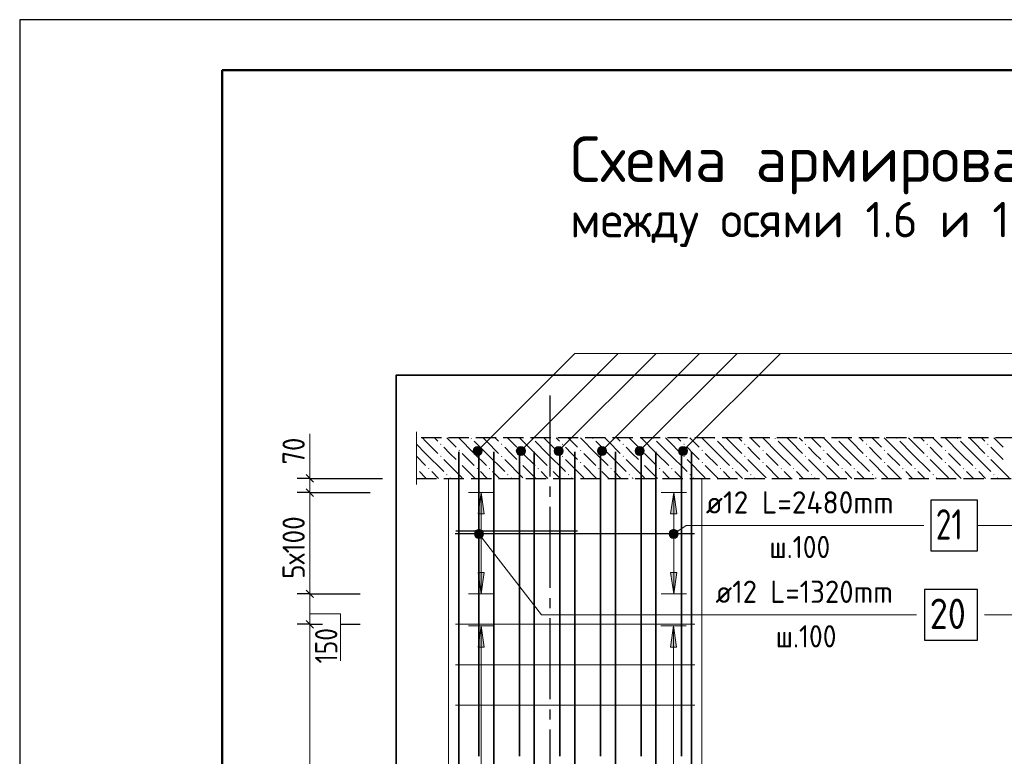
# Model space of a CAD drawing. Header units: millimetres. Extents: x 0 to 50400, y 0 to 35640.
# Tile 3 of 13: x 0 to 11663, y 26908 to 35640. Entities that reach past the tile are written whole.
import ezdxf

# ---------------------------------------------------------------- set-up
doc = ezdxf.new("R2010")
doc.units = ezdxf.units.MM
doc.linetypes.add('______2', pattern=[324, 240, -84])
doc.linetypes.add('______5', pattern=[1320, 960, -120, 120, -120])
for name, color, linetype, lineweight in [('Standard', 7, 'Continuous', 25), ('ЖБ Перекрытие верхний уровень', 7, 'Continuous', 35), ('ЖБ Пилон', 7, 'Continuous', 35), ('Заголовок чертежа', 7, 'Continuous', 25), ('Общий02', 7, 'Continuous', 18), ('Позиционная метка линия выноска', 7, 'Continuous', 13)]:
    doc.layers.add(name, color=color, linetype=linetype, lineweight=lineweight)
for name, color, linetype, true_color in [('Оси', 7, '______5', 0x656565), ('Стена ДОП Г-обр.', 7, 'Continuous', 0xa0a0a0), ('Стена фоновая арматура У1', 7, '______2', 0xa0a0a0), ('Стена фоновая арматура Х1', 7, '______2', 0xa0a0a0), ('Стена Хомут', 7, '______2', 0xa0a0a0)]:
    doc.layers.add(name, color=color, linetype=linetype, true_color=true_color)
doc.layers.add('Размерная выноска', color=7, linetype='Continuous')
doc.styles.add('ISOCPEUR', font='txt')

msp = doc.modelspace()

# ---------------------------------------------------------------- hatches: boundary and pattern name
at = {"layer": 'ЖБ Перекрытие верхний уровень', "linetype": 'Continuous', "lineweight": 18, "transparency": 33554687}
for points in [[(5342, 30679), (5345, 30682), (5354, 30682), (5357, 30679), (5349, 30671)], [(6062, 30679), (6065, 30682), (6074, 30682), (6077, 30679), (6069, 30671)], [(6782, 30679), (6785, 30682), (6794, 30682), (6797, 30679), (6789, 30671)], [(7502, 30679), (7505, 30682), (7514, 30682), (7517, 30679), (7509, 30671)], [(8222, 30679), (8225, 30682), (8234, 30682), (8237, 30679), (8229, 30671)], [(8942, 30679), (8945, 30682), (8954, 30682), (8957, 30679), (8949, 30671)], [(9662, 30679), (9665, 30682), (9674, 30682), (9677, 30679), (9669, 30671)], [(10382, 30679), (10385, 30682), (10394, 30682), (10397, 30679), (10389, 30671)], [(11102, 30679), (11105, 30682), (11114, 30682), (11117, 30679), (11109, 30671)], [(4982, 30607), (4989, 30615), (4997, 30607), (4989, 30599)], [(5702, 30607), (5709, 30615), (5717, 30607), (5709, 30599)], [(6422, 30607), (6429, 30615), (6437, 30607), (6429, 30599)], [(7142, 30607), (7149, 30615), (7157, 30607), (7149, 30599)], [(7862, 30607), (7869, 30615), (7877, 30607), (7869, 30599)], [(8582, 30607), (8589, 30615), (8597, 30607), (8589, 30599)], [(9302, 30607), (9309, 30615), (9317, 30607), (9309, 30599)], [(10022, 30607), (10029, 30615), (10037, 30607), (10029, 30599)], [(10742, 30607), (10749, 30615), (10757, 30607), (10749, 30599)], [(11462, 30607), (11469, 30615), (11477, 30607), (11469, 30599)], [(4982, 30463), (4989, 30471), (4997, 30463), (4989, 30455)], [(5198, 30535), (5205, 30543), (5213, 30535), (5205, 30527)], [(5702, 30463), (5709, 30471), (5717, 30463), (5709, 30455)], [(5918, 30535), (5925, 30543), (5933, 30535), (5925, 30527)], [(6422, 30463), (6429, 30471), (6437, 30463), (6429, 30455)], [(6638, 30535), (6645, 30543), (6653, 30535), (6645, 30527)], [(7142, 30463), (7149, 30471), (7157, 30463), (7149, 30455)], [(7358, 30535), (7365, 30543), (7373, 30535), (7365, 30527)], [(7862, 30463), (7869, 30471), (7877, 30463), (7869, 30455)], [(8078, 30535), (8085, 30543), (8093, 30535), (8085, 30527)], [(8582, 30463), (8589, 30471), (8597, 30463), (8589, 30455)], [(8798, 30535), (8805, 30543), (8813, 30535), (8805, 30527)], [(9302, 30463), (9309, 30471), (9317, 30463), (9309, 30455)], [(9518, 30535), (9525, 30543), (9533, 30535), (9525, 30527)], [(10022, 30463), (10029, 30471), (10037, 30463), (10029, 30455)], [(10238, 30535), (10245, 30543), (10253, 30535), (10245, 30527)], [(10742, 30463), (10749, 30471), (10757, 30463), (10749, 30455)], [(10958, 30535), (10965, 30543), (10973, 30535), (10965, 30527)], [(11462, 30463), (11469, 30471), (11477, 30463), (11469, 30455)], [(4699, 30324), (4701, 30327), (4709, 30319), (4701, 30311), (4699, 30314)], [(4838, 30319), (4845, 30327), (4853, 30319), (4845, 30311)], [(5198, 30391), (5205, 30399), (5213, 30391), (5205, 30383)], [(5414, 30319), (5421, 30327), (5429, 30319), (5421, 30311)], [(5558, 30319), (5565, 30327), (5573, 30319), (5565, 30311)], [(5918, 30391), (5925, 30399), (5933, 30391), (5925, 30383)], [(6134, 30319), (6141, 30327), (6149, 30319), (6141, 30311)], [(6278, 30319), (6285, 30327), (6293, 30319), (6285, 30311)], [(6638, 30391), (6645, 30399), (6653, 30391), (6645, 30383)], [(6854, 30319), (6861, 30327), (6869, 30319), (6861, 30311)], [(6998, 30319), (7005, 30327), (7013, 30319), (7005, 30311)], [(7358, 30391), (7365, 30399), (7373, 30391), (7365, 30383)], [(7574, 30319), (7581, 30327), (7589, 30319), (7581, 30311)], [(7718, 30319), (7725, 30327), (7733, 30319), (7725, 30311)], [(8078, 30391), (8085, 30399), (8093, 30391), (8085, 30383)], [(8294, 30319), (8301, 30327), (8309, 30319), (8301, 30311)], [(8438, 30319), (8445, 30327), (8453, 30319), (8445, 30311)], [(8798, 30391), (8805, 30399), (8813, 30391), (8805, 30383)], [(9014, 30319), (9021, 30327), (9029, 30319), (9021, 30311)], [(9158, 30319), (9165, 30327), (9173, 30319), (9165, 30311)], [(9518, 30391), (9525, 30399), (9533, 30391), (9525, 30383)], [(9734, 30319), (9741, 30327), (9749, 30319), (9741, 30311)], [(9878, 30319), (9885, 30327), (9893, 30319), (9885, 30311)], [(10238, 30391), (10245, 30399), (10253, 30391), (10245, 30383)], [(10454, 30319), (10461, 30327), (10469, 30319), (10461, 30311)], [(10598, 30319), (10605, 30327), (10613, 30319), (10605, 30311)], [(10958, 30391), (10965, 30399), (10973, 30391), (10965, 30383)], [(11174, 30319), (11181, 30327), (11189, 30319), (11181, 30311)], [(11318, 30319), (11325, 30327), (11333, 30319), (11325, 30311)], [(5054, 30247), (5061, 30255), (5069, 30247), (5061, 30239)], [(5774, 30247), (5781, 30255), (5789, 30247), (5781, 30239)], [(6494, 30247), (6501, 30255), (6509, 30247), (6501, 30239)], [(7214, 30247), (7221, 30255), (7229, 30247), (7221, 30239)], [(7934, 30247), (7941, 30255), (7949, 30247), (7941, 30239)], [(8654, 30247), (8661, 30255), (8669, 30247), (8661, 30239)], [(9374, 30247), (9381, 30255), (9389, 30247), (9381, 30239)], [(10094, 30247), (10101, 30255), (10109, 30247), (10101, 30239)], [(10814, 30247), (10821, 30255), (10829, 30247), (10821, 30239)], [(11534, 30247), (11541, 30255), (11549, 30247), (11541, 30239)]]:
    msp.add_hatch(color=7, dxfattribs=at).paths.add_polyline_path(points, flags=16)
at = {"layer": 'Общий02', "linetype": 'Continuous', "lineweight": 13, "transparency": 33554687}
for points in [[(5431, 29782), (5467, 30034), (5503, 29782)], [(7711, 29782), (7747, 30034), (7783, 29782)], [(5430, 28203), (5465, 28455), (5502, 28203)], [(7710, 28203), (7745, 28455), (7782, 28203)]]:
    msp.add_hatch(color=7, dxfattribs=at).paths.add_polyline_path(points, flags=16)
for points in [[(5431, 29086), (5467, 28834), (5503, 29086)], [(7711, 29086), (7747, 28834), (7783, 29086)]]:
    msp.add_hatch(color=7, dxfattribs=at).paths.add_polyline_path(points)
at = {"layer": 'Позиционная метка линия выноска', "linetype": 'Continuous', "lineweight": 13, "transparency": 33554687}
for points in [[(5372, 30542), (5462, 30490), (5385, 30567)], [(5385, 30567), (5475, 30515), (5410, 30580)], [(5385, 30567), (5462, 30490), (5475, 30515)], [(5410, 30580), (5475, 30515), (5475, 30542)], [(5410, 30580), (5475, 30542), (5437, 30580)], [(5437, 30580), (5475, 30542), (5462, 30567)], [(5885, 30542), (5975, 30490), (5899, 30567)], [(5899, 30567), (5989, 30515), (5923, 30580)], [(5899, 30567), (5975, 30490), (5989, 30515)], [(5923, 30580), (5989, 30515), (5989, 30542)], [(5923, 30580), (5989, 30542), (5951, 30580)], [(5951, 30580), (5989, 30542), (5975, 30567)], [(6332, 30542), (6422, 30490), (6345, 30567)], [(6345, 30567), (6435, 30515), (6370, 30580)], [(6345, 30567), (6422, 30490), (6435, 30515)], [(6370, 30580), (6435, 30515), (6435, 30542)], [(6370, 30580), (6435, 30542), (6397, 30580)], [(6397, 30580), (6435, 30542), (6422, 30567)], [(6845, 30542), (6935, 30490), (6859, 30567)], [(6859, 30567), (6949, 30515), (6883, 30580)], [(6859, 30567), (6935, 30490), (6949, 30515)], [(6883, 30580), (6949, 30515), (6949, 30542)], [(6883, 30580), (6949, 30542), (6911, 30580)], [(6911, 30580), (6949, 30542), (6935, 30567)], [(7292, 30542), (7382, 30490), (7305, 30567)], [(7305, 30567), (7395, 30515), (7330, 30580)], [(7305, 30567), (7382, 30490), (7395, 30515)], [(7330, 30580), (7395, 30515), (7395, 30542)], [(7330, 30580), (7395, 30542), (7357, 30580)], [(7357, 30580), (7395, 30542), (7382, 30567)], [(7805, 30542), (7895, 30490), (7819, 30567)], [(7819, 30567), (7909, 30515), (7843, 30580)], [(7819, 30567), (7895, 30490), (7909, 30515)], [(7843, 30580), (7909, 30515), (7909, 30542)], [(7843, 30580), (7909, 30542), (7871, 30580)], [(7871, 30580), (7909, 30542), (7895, 30567)], [(5372, 30515), (5437, 30476), (5372, 30542)], [(5372, 30542), (5437, 30476), (5462, 30490)], [(5410, 30476), (5372, 30515), (5385, 30490)], [(5372, 30515), (5410, 30476), (5437, 30476)], [(5885, 30515), (5951, 30476), (5885, 30542)], [(5885, 30542), (5951, 30476), (5975, 30490)], [(5923, 30476), (5885, 30515), (5899, 30490)], [(5885, 30515), (5923, 30476), (5951, 30476)], [(6332, 30515), (6397, 30476), (6332, 30542)], [(6332, 30542), (6397, 30476), (6422, 30490)], [(6370, 30476), (6332, 30515), (6345, 30490)], [(6332, 30515), (6370, 30476), (6397, 30476)], [(6845, 30515), (6911, 30476), (6845, 30542)], [(6845, 30542), (6911, 30476), (6935, 30490)], [(6883, 30476), (6845, 30515), (6859, 30490)], [(6845, 30515), (6883, 30476), (6911, 30476)], [(7292, 30515), (7357, 30476), (7292, 30542)], [(7292, 30542), (7357, 30476), (7382, 30490)], [(7330, 30476), (7292, 30515), (7305, 30490)], [(7292, 30515), (7330, 30476), (7357, 30476)], [(7805, 30515), (7871, 30476), (7805, 30542)], [(7805, 30542), (7871, 30476), (7895, 30490)], [(7843, 30476), (7805, 30515), (7819, 30490)], [(7805, 30515), (7843, 30476), (7871, 30476)], [(5433, 29599), (5391, 29566), (5387, 29538)], [(5433, 29599), (5387, 29538), (5460, 29595)], [(5460, 29595), (5387, 29538), (5398, 29512)], [(5391, 29566), (5433, 29599), (5407, 29588)], [(5460, 29595), (5398, 29512), (5483, 29578)], [(5483, 29578), (5398, 29512), (5420, 29496)], [(5483, 29578), (5420, 29496), (5494, 29552)], [(5494, 29552), (5420, 29496), (5447, 29492)], [(5494, 29552), (5447, 29492), (5490, 29525)], [(5490, 29525), (5447, 29492), (5473, 29503)], [(7693, 29542), (7750, 29492), (7698, 29569)], [(7723, 29497), (7693, 29542), (7702, 29515)], [(7693, 29542), (7723, 29497), (7750, 29492)], [(7698, 29569), (7777, 29500), (7717, 29590)], [(7698, 29569), (7750, 29492), (7777, 29500)], [(7717, 29590), (7795, 29522), (7743, 29599)], [(7717, 29590), (7777, 29500), (7795, 29522)], [(7743, 29599), (7795, 29522), (7800, 29549)], [(7743, 29599), (7800, 29549), (7770, 29594)], [(7770, 29594), (7800, 29549), (7792, 29575)]]:
    msp.add_hatch(color=7, dxfattribs=at).paths.add_polyline_path(points)

# ---------------------------------------------------------------- linework, layer by layer
at = {"layer": 'Standard', "color": 7, "linetype": 'Continuous', "lineweight": 25, "transparency": 33554687}
for p, q in [((2400, 35040), (2400, 1270)), ((3392, 30247), (3482, 30157)), ((3392, 30079), (3482, 29989)), ((3392, 28879), (3482, 28789)), ((3392, 28519), (3482, 28429))]:
    msp.add_line(p, q, dxfattribs=at)
at = {"layer": 'Standard', "color": 7, "linetype": 'Continuous', "lineweight": 13, "transparency": 33554687}
for p, q in [((3437, 30202), (3437, 30292)), ((3437, 30202), (3437, 30034)), ((3437, 28834), (3437, 28474)), ((3437, 28474), (3437, 22234))]:
    msp.add_line(p, q, dxfattribs=at)
at = {"layer": 'Standard', "color": 7, "linetype": 'Continuous', "lineweight": -3, "transparency": 33554687}
for p, q in [((3437, 30202), (3287, 30202)), ((3437, 30202), (3587, 30202)), ((3437, 30034), (3287, 30034)), ((3437, 30034), (3587, 30034)), ((3437, 28834), (3287, 28834)), ((3437, 28834), (3587, 28834)), ((3437, 28474), (3287, 28474)), ((3437, 28474), (3587, 28474)), ((3437, 28474), (3459, 28474)), ((3803, 28474), (4033, 28474))]:
    msp.add_line(p, q, dxfattribs=at)
at = {"layer": 'Standard', "color": 7, "linetype": 'Continuous', "lineweight": 25, "transparency": 33554687}
msp.add_lwpolyline([(0, 0), (50400, 0), (50400, 35640), (0, 35640), (0, 0)], close=True, dxfattribs=at)
at = {"layer": 'Standard', "color": 7, "linetype": 'Continuous', "lineweight": 13, "transparency": 33554687}
for points in [[(50400, 35640), (0, 35640), (0, 0), (50400, 0), (50400, 35640)], [(3437, 30034), (3437, 29949), (3437, 29949), (3437, 29088), (3437, 29088), (3437, 28834)]]:
    msp.add_lwpolyline(points, dxfattribs=at)
at = {"layer": 'Standard', "color": 7, "linetype": 'Continuous', "lineweight": 50, "transparency": 33554687}
msp.add_lwpolyline([(2400, 35040), (49800, 35040), (49800, 600), (2400, 600), (2400, 35040)], close=True, dxfattribs=at)
at = {"layer": 'Standard', "color": 254, "linetype": 'Continuous', "lineweight": 35, "true_color": 0xc4c4ff, "transparency": 33554687}
msp.add_lwpolyline([(4459, 18810), (29990, 18810), (29990, 31425), (4459, 31425), (4459, 18810)], dxfattribs=at)
at = {"layer": 'Standard', "color": 7, "linetype": 'Continuous', "lineweight": -3, "transparency": 33554687}
for points in [[(3437, 30202), (3437, 30202), (3437, 30202), (4296, 30202)], [(3437, 30034), (3465, 30034), (3465, 30034), (4153, 30034)], [(3437, 28834), (3477, 28834), (3477, 28834), (3661, 28834), (3661, 28834), (4033, 28834)]]:
    msp.add_lwpolyline(points, dxfattribs=at)
at = {"layer": 'ЖБ Перекрытие верхний уровень', "color": 7, "linetype": '______2', "lineweight": 25, "transparency": 33554687}
for p, q in [((28000, 30682), (4699, 30682)), ((4699, 30202), (28000, 30202))]:
    msp.add_line(p, q, dxfattribs=at)
at = {"layer": 'ЖБ Перекрытие верхний уровень', "color": 9, "linetype": 'Continuous', "lineweight": 18, "true_color": 0xc7c7c7, "transparency": 33554687}
for p, q in [((4809, 30643), (4770, 30682)), ((4914, 30682), (4953, 30643)), ((5058, 30682), (5169, 30571)), ((5385, 30499), (5202, 30682)), ((5529, 30643), (5490, 30682)), ((5634, 30682), (5673, 30643)), ((5778, 30682), (5889, 30571)), ((6105, 30499), (5922, 30682)), ((6249, 30643), (6210, 30682)), ((6354, 30682), (6393, 30643)), ((6498, 30682), (6609, 30571)), ((6825, 30499), (6642, 30682)), ((6969, 30643), (6930, 30682)), ((7074, 30682), (7113, 30643)), ((7218, 30682), (7329, 30571)), ((7545, 30499), (7362, 30682)), ((7689, 30643), (7650, 30682)), ((7794, 30682), (7833, 30643)), ((7938, 30682), (8049, 30571)), ((8265, 30499), (8082, 30682)), ((8409, 30643), (8370, 30682)), ((8514, 30682), (8553, 30643)), ((8658, 30682), (8769, 30571)), ((8985, 30499), (8802, 30682)), ((9129, 30643), (9090, 30682)), ((9234, 30682), (9273, 30643)), ((9378, 30682), (9489, 30571)), ((9705, 30499), (9522, 30682)), ((9849, 30643), (9810, 30682)), ((9954, 30682), (9993, 30643)), ((10098, 30682), (10209, 30571)), ((10425, 30499), (10242, 30682)), ((10569, 30643), (10530, 30682)), ((10674, 30682), (10713, 30643)), ((10818, 30682), (10929, 30571)), ((11145, 30499), (10962, 30682)), ((11289, 30643), (11250, 30682)), ((11394, 30682), (11433, 30643)), ((11538, 30682), (11649, 30571)), ((4699, 30610), (4809, 30499)), ((4809, 30643), (4953, 30499)), ((5097, 30499), (5025, 30571)), ((5385, 30643), (5529, 30499)), ((5529, 30643), (5673, 30499)), ((5817, 30499), (5745, 30571)), ((6105, 30643), (6249, 30499)), ((6249, 30643), (6393, 30499)), ((6537, 30499), (6465, 30571)), ((6825, 30643), (6969, 30499)), ((6969, 30643), (7113, 30499)), ((7257, 30499), (7185, 30571)), ((7545, 30643), (7689, 30499)), ((7689, 30643), (7833, 30499)), ((7977, 30499), (7905, 30571)), ((8265, 30643), (8409, 30499)), ((8409, 30643), (8553, 30499)), ((8697, 30499), (8625, 30571)), ((8985, 30643), (9129, 30499)), ((9129, 30643), (9273, 30499)), ((9417, 30499), (9345, 30571)), ((9705, 30643), (9849, 30499)), ((9849, 30643), (9993, 30499)), ((10137, 30499), (10065, 30571)), ((10425, 30643), (10569, 30499)), ((10569, 30643), (10713, 30499)), ((10857, 30499), (10785, 30571)), ((11145, 30643), (11289, 30499)), ((11289, 30643), (11433, 30499)), ((11577, 30499), (11505, 30571)), ((4699, 30466), (4809, 30355)), ((4809, 30499), (5025, 30283)), ((5169, 30427), (5097, 30499)), ((5241, 30499), (5385, 30355)), ((5385, 30499), (5529, 30355)), ((5529, 30499), (5745, 30283)), ((5889, 30427), (5817, 30499)), ((5961, 30499), (6105, 30355)), ((6105, 30499), (6249, 30355)), ((6249, 30499), (6465, 30283)), ((6609, 30427), (6537, 30499)), ((6681, 30499), (6825, 30355)), ((6825, 30499), (6969, 30355)), ((6969, 30499), (7185, 30283)), ((7329, 30427), (7257, 30499)), ((7401, 30499), (7545, 30355)), ((7545, 30499), (7689, 30355)), ((7689, 30499), (7905, 30283)), ((8049, 30427), (7977, 30499)), ((8121, 30499), (8265, 30355)), ((8265, 30499), (8409, 30355)), ((8409, 30499), (8625, 30283)), ((8769, 30427), (8697, 30499)), ((8841, 30499), (8985, 30355)), ((8985, 30499), (9129, 30355)), ((9129, 30499), (9345, 30283)), ((9489, 30427), (9417, 30499)), ((9561, 30499), (9705, 30355)), ((9705, 30499), (9849, 30355)), ((9849, 30499), (10065, 30283)), ((10209, 30427), (10137, 30499)), ((10281, 30499), (10425, 30355)), ((10425, 30499), (10569, 30355)), ((10569, 30499), (10785, 30283)), ((10929, 30427), (10857, 30499)), ((11001, 30499), (11145, 30355)), ((11145, 30499), (11289, 30355)), ((11289, 30499), (11505, 30283)), ((11649, 30427), (11577, 30499)), ((5025, 30427), (5241, 30211)), ((5241, 30355), (5394, 30202)), ((5745, 30427), (5961, 30211)), ((5961, 30355), (6114, 30202)), ((6465, 30427), (6681, 30211)), ((6681, 30355), (6834, 30202)), ((7185, 30427), (7401, 30211)), ((7401, 30355), (7554, 30202)), ((7905, 30427), (8121, 30211)), ((8121, 30355), (8274, 30202)), ((8625, 30427), (8841, 30211)), ((8841, 30355), (8994, 30202)), ((9345, 30427), (9561, 30211)), ((9561, 30355), (9714, 30202)), ((10065, 30427), (10281, 30211)), ((10281, 30355), (10434, 30202)), ((10785, 30427), (11001, 30211)), ((11001, 30355), (11154, 30202)), ((11505, 30427), (11721, 30211)), ((4809, 30211), (4737, 30283)), ((4818, 30202), (4809, 30211)), ((4881, 30283), (4962, 30202)), ((5097, 30211), (5106, 30202)), ((5529, 30211), (5457, 30283)), ((5538, 30202), (5529, 30211)), ((5601, 30283), (5682, 30202)), ((5817, 30211), (5826, 30202)), ((6249, 30211), (6177, 30283)), ((6258, 30202), (6249, 30211)), ((6321, 30283), (6402, 30202)), ((6537, 30211), (6546, 30202)), ((6969, 30211), (6897, 30283)), ((6978, 30202), (6969, 30211)), ((7041, 30283), (7122, 30202)), ((7257, 30211), (7266, 30202)), ((7689, 30211), (7617, 30283)), ((7698, 30202), (7689, 30211)), ((7761, 30283), (7842, 30202)), ((7977, 30211), (7986, 30202)), ((8409, 30211), (8337, 30283)), ((8418, 30202), (8409, 30211)), ((8481, 30283), (8562, 30202)), ((8697, 30211), (8706, 30202)), ((9129, 30211), (9057, 30283)), ((9138, 30202), (9129, 30211)), ((9201, 30283), (9282, 30202)), ((9417, 30211), (9426, 30202)), ((9849, 30211), (9777, 30283)), ((9858, 30202), (9849, 30211)), ((9921, 30283), (10002, 30202)), ((10137, 30211), (10146, 30202)), ((10569, 30211), (10497, 30283)), ((10578, 30202), (10569, 30211)), ((10641, 30283), (10722, 30202)), ((10857, 30211), (10866, 30202)), ((11289, 30211), (11217, 30283)), ((11298, 30202), (11289, 30211)), ((11361, 30283), (11442, 30202)), ((11577, 30211), (11586, 30202))]:
    msp.add_line(p, q, dxfattribs=at)
at = {"layer": 'ЖБ Пилон', "color": 7, "linetype": 'Continuous', "lineweight": 18, "transparency": 33554687}
for p, q in [((5080, 20602), (5080, 30202)), ((8080, 20602), (8080, 30202))]:
    msp.add_line(p, q, dxfattribs=at)
at = {"layer": 'Общий02', "color": 251, "linetype": 'Continuous', "lineweight": 13, "true_color": 0x494949, "transparency": 33554687}
for p, q in [((5617, 30034), (5317, 30034)), ((5431, 29782), (5467, 30034)), ((5467, 30034), (5467, 28834)), ((5467, 30034), (5467, 30034)), ((5467, 30034), (5467, 30034)), ((5467, 30034), (5467, 30034)), ((5467, 30034), (5503, 29782)), ((7897, 30034), (7597, 30034)), ((7711, 29782), (7747, 30034)), ((7747, 30034), (7747, 28834)), ((7747, 30034), (7747, 30034)), ((7747, 30034), (7747, 30034)), ((7747, 30034), (7747, 30034)), ((7747, 30034), (7783, 29782)), ((5503, 29782), (5431, 29782)), ((5467, 29782), (5467, 29764)), ((7783, 29782), (7711, 29782)), ((7747, 29782), (7747, 29764)), ((5503, 29086), (5431, 29086)), ((5431, 29086), (5467, 28834)), ((5467, 29086), (5467, 29104)), ((5467, 28834), (5503, 29086)), ((7783, 29086), (7711, 29086)), ((7711, 29086), (7747, 28834)), ((7747, 29086), (7747, 29104)), ((7747, 28834), (7783, 29086)), ((5617, 28834), (5317, 28834)), ((5467, 28834), (5467, 28834)), ((5467, 28834), (5467, 28834)), ((5467, 28834), (5467, 28834)), ((7897, 28834), (7597, 28834)), ((7747, 28834), (7747, 28834)), ((7747, 28834), (7747, 28834)), ((7747, 28834), (7747, 28834)), ((5616, 28455), (5315, 28455)), ((5430, 28203), (5465, 28455)), ((5465, 28455), (5467, 22215)), ((5465, 28455), (5465, 28455)), ((5465, 28455), (5465, 28455)), ((5465, 28455), (5465, 28455)), ((5465, 28455), (5502, 28203)), ((7896, 28455), (7595, 28455)), ((7710, 28203), (7745, 28455)), ((7745, 28455), (7747, 22215)), ((7745, 28455), (7745, 28455)), ((7745, 28455), (7745, 28455)), ((7745, 28455), (7745, 28455)), ((7745, 28455), (7782, 28203)), ((5502, 28203), (5430, 28203)), ((5466, 28203), (5466, 28185)), ((7782, 28203), (7710, 28203)), ((7746, 28203), (7746, 28185))]:
    msp.add_line(p, q, dxfattribs=at)
at = {"layer": 'Оси', "color": 8, "linetype": '______5', "lineweight": -3, "transparency": 33554687}
msp.add_line((6280, 31185), (6280, 17520), dxfattribs=at)
at = {"layer": 'Позиционная метка линия выноска', "color": 7, "linetype": 'Continuous', "lineweight": 13, "transparency": 33554687}
for p, q in [((5937, 30528), (7091, 31682)), ((6384, 30528), (7538, 31682)), ((6897, 30528), (8051, 31682)), ((7344, 30528), (8498, 31682)), ((7857, 30528), (9011, 31682)), ((5385, 30567), (5385, 30567)), ((5462, 30567), (5462, 30567)), ((5899, 30567), (5899, 30567)), ((5975, 30567), (5975, 30567)), ((6345, 30567), (6345, 30567)), ((6422, 30567), (6422, 30567)), ((6859, 30567), (6859, 30567)), ((6935, 30567), (6935, 30567)), ((7305, 30567), (7305, 30567)), ((7382, 30567), (7382, 30567)), ((7819, 30567), (7819, 30567)), ((7895, 30567), (7895, 30567)), ((5385, 30490), (5385, 30490)), ((5462, 30490), (5462, 30490)), ((5899, 30490), (5899, 30490)), ((5975, 30490), (5975, 30490)), ((6345, 30490), (6345, 30490)), ((6422, 30490), (6422, 30490)), ((6859, 30490), (6859, 30490)), ((6935, 30490), (6935, 30490)), ((7305, 30490), (7305, 30490)), ((7382, 30490), (7382, 30490)), ((7819, 30490), (7819, 30490)), ((7895, 30490), (7895, 30490)), ((5398, 29512), (5398, 29512)), ((5407, 29588), (5407, 29588)), ((5483, 29578), (5483, 29578)), ((7702, 29515), (7702, 29515)), ((7717, 29590), (7717, 29590)), ((7792, 29575), (7792, 29575)), ((5473, 29503), (5473, 29503)), ((7777, 29500), (7777, 29500))]:
    msp.add_line(p, q, dxfattribs=at)
for points in [[(5424, 30528), (6578, 31682), (22400, 31682)], [(7747, 29545), (7896, 29645), (10710, 29645)], [(27667, 29545), (27517, 29645), (11344, 29645)], [(5440, 29545), (6183, 28586), (10623, 28586)], [(14299, 29583), (13302, 28586), (11430, 28586)]]:
    msp.add_lwpolyline(points, dxfattribs=at)
for centre in [(5424, 30528), (5937, 30528), (6384, 30528), (6897, 30528), (7344, 30528), (7857, 30528), (5440, 29545), (7747, 29545)]:
    msp.add_circle(centre, 54, dxfattribs=at)
at = {"layer": 'Размерная выноска', "color": 7, "linetype": 'Continuous', "lineweight": 13, "transparency": 33554687}
for p, q in [((3437, 30202), (3437, 30732)), ((4699, 30130), (4699, 30754)), ((3437, 28599), (3799, 28599)), ((3799, 28599), (3799, 28040))]:
    msp.add_line(p, q, dxfattribs=at)
at = {"layer": 'Стена ДОП Г-обр.', "color": 7, "linetype": 'Continuous', "lineweight": 35, "transparency": 33554687}
for p, q in [((5440, 30512), (5440, 26909)), ((5920, 30512), (5920, 26909)), ((6400, 30512), (6400, 26909)), ((6880, 30512), (6880, 26909)), ((7360, 30512), (7360, 26909)), ((7840, 30512), (7840, 26909))]:
    msp.add_line(p, q, dxfattribs=at)
at = {"layer": 'Стена фоновая арматура У1', "color": 7, "linetype": 'Continuous', "lineweight": 18, "transparency": 33554687}
for p, q in [((5162, 28474), (7999, 28474)), ((5162, 27994), (7999, 27994)), ((5162, 27514), (7999, 27514))]:
    msp.add_line(p, q, dxfattribs=at)
at = {"layer": 'Стена фоновая арматура Х1', "color": 7, "linetype": 'Continuous', "lineweight": 35, "transparency": 33554687}
for p, q in [((5200, 20616), (5200, 30516)), ((5200, 20616), (5200, 30468)), ((5616, 20616), (5616, 30516)), ((5616, 20616), (5616, 30468)), ((6096, 20616), (6096, 30516)), ((6096, 20616), (6096, 30468)), ((6576, 20616), (6576, 30516)), ((6576, 20616), (6576, 30468)), ((7056, 20616), (7056, 30516)), ((7056, 20616), (7056, 30468)), ((7536, 20616), (7536, 30516)), ((7536, 20616), (7536, 30468)), ((7960, 20616), (7960, 30516)), ((7960, 20616), (7960, 30468))]:
    msp.add_line(p, q, dxfattribs=at)
at = {"layer": 'Стена Хомут', "color": 7, "linetype": 'Continuous', "lineweight": 25, "transparency": 33554687}
for p, q in [((7994, 29545), (5160, 29545)), ((5167, 29583), (6609, 29583))]:
    msp.add_line(p, q, dxfattribs=at)
for points in [[(10792, 29345), (11344, 29345), (11344, 29945), (10792, 29945), (10792, 29345)], [(10720, 28286), (11344, 28286), (11344, 28886), (10720, 28886), (10720, 28286)]]:
    msp.add_lwpolyline(points, dxfattribs=at)

# ---------------------------------------------------------------- texts
at = {"layer": 'Standard', "color": 7, "linetype": 'Continuous', "lineweight": 25, "transparency": 33554687, "char_height": 264, "attachment_point": 7, "rotation": 90, "style": 'ISOCPEUR'}
for s, insert, width in [('\\W0.87;70', (3377, 30367), 484.73), ('\\W0.89;5х100', (3377, 29012), 988.27), ('\\W0.83;150', (3763, 28009), 610.29)]:
    msp.add_mtext(s, dxfattribs=dict(at, insert=insert, width=width))
at = {"layer": 'Заголовок чертежа', "color": 7, "linetype": 'Continuous', "lineweight": 50, "transparency": 33554687, "attachment_point": 7, "style": 'ISOCPEUR'}
for s, insert, char_height, width in [('\\W0.99;Схема армирования стены', (6521, 33570), 540, 9225.73), ('\\W0.97;между осями 1.6 и 1.7 в осях А.2-В', (6521, 32946), 420, 9440.45)]:
    msp.add_mtext(s, dxfattribs=dict(at, insert=insert, char_height=char_height, width=width))
at = {"layer": 'Стена Хомут', "color": 7, "linetype": 'Continuous', "lineweight": 13, "transparency": 33554687, "attachment_point": 7, "style": 'ISOCPEUR'}
for s, insert, char_height, width in [('\\W0.96;ø12 L=2480mm ', (8128, 29786), 264, 2607.13), ('\\W0.75;21', (10852, 29477), 360, 566.73), ('\\W0.90;ш.100 ', (8881, 29258), 264, 1095.49), ('\\W0.94;ø12 L=1320mm ', (8242, 28727), 264, 2525.25), ('\\W0.87;20', (10780, 28418), 360, 660.97), ('\\W0.90;ш.100 ', (8955, 28199), 264, 1095.49)]:
    msp.add_mtext(s, dxfattribs=dict(at, insert=insert, char_height=char_height, width=width))

doc.saveas('drawing.dxf')
